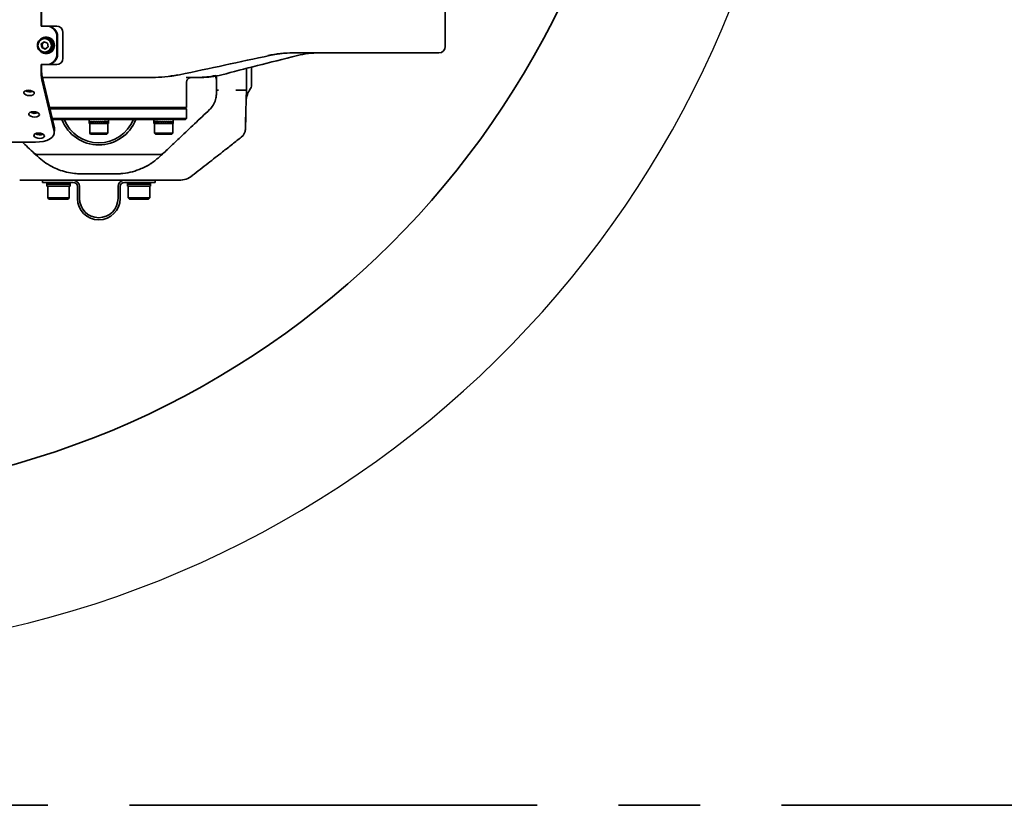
# Model space of a CAD drawing. Header units: millimetres. Extents: x 7702 to 16913, y -3294 to 4428.
# Tile 4 of 89: x 10620 to 11080, y -676 to -309. Entities that reach past the tile are written whole.
import ezdxf

# ---------------------------------------------------------------- set-up
doc = ezdxf.new("R2010")
doc.units = ezdxf.units.MM
doc.header["$LTSCALE"] = 6
doc.header["$PDSIZE"] = -1
doc.linetypes.add('CENTER', pattern=[50.8, 31.75, -6.35, 6.35, -6.35])
doc.layers.add('标注层', color=150, linetype='Continuous')
doc.layers.add('粗实线层', color=7, linetype='Continuous', lineweight=35)
doc.dimstyles.new('ISO-25', dxfattribs={"dimtxt": 40, "dimasz": 30, "dimexe": 10, "dimexo": 0.625, "dimtad": 1, "dimtoh": 1, "dimdec": 1, "dimtxsty": 'Standard', "dimcen": 2.5, "dimclrd": 1, "dimclre": 1, "dimclrt": 4, "dimadec": 0, "dimazin": 0, "dimtfac": 1, "dimtdec": 1, "dimtmove": 0, "dimatfit": 3, "dimfxl": 1, "dimarcsym": 0})

# ---------------------------------------------------------------- blocks, each defined once
blk = doc.blocks.new('*D34')
at = {"layer": 'Defpoints', "color": 0, "transparency": 16777216}
for p in [(8477.05, -126.39), (12376.05, -126.39), (10106.62, -196.89), (8780.09, -430.79), (10769.83, -526.82)]:
    blk.add_point(p, dxfattribs=at)
at = {"layer": '标注层', "color": 1, "lineweight": -2, "transparency": 16777216}
blk.add_arc((10506.46, -126.39), 479.28, 193.587, 356.413, dxfattribs=at)
at = {"layer": '标注层', "color": 1, "transparency": 16777216}
for points in [[(10979.8, -156.22), (10989.8, -156.53), (10985.74, -126.39)], [(10035.7, -240), (10045.48, -237.96), (10034.46, -209.61)]]:
    blk.add_solid(points, dxfattribs=at)
at = {"layer": '标注层', "color": 4, "transparency": 16777216, "insert": (10459.87, -565.42), "char_height": 40, "attachment_point": 1, "rotation": 0.4527}
blk.add_mtext('{\\C3;170°}', dxfattribs=at)

msp = doc.modelspace()

# ---------------------------------------------------------------- linework, layer by layer
at = {"color": 7, "linetype": 'Continuous', "lineweight": 35}
for p, q in [((10629.5, -312.39), (10629.5, -274.89)), ((10629.77, -274.89), (10629.77, -312.39)), ((10818.38, -321.89), (10818.38, -285.89)), ((10631.98, -312.39), (10629.5, -312.39)), ((10631.98, -312.39), (10632.25, -312.39)), ((10636.71, -312.39), (10632.25, -312.39)), ((10636.71, -312.39), (10636.83, -312.39)), ((10636.93, -325.39), (10636.93, -317.39)), ((10637.2, -317.39), (10637.2, -325.39)), ((10639.68, -327.39), (10639.68, -315.39)), ((10629.59, -320.75), (10630.94, -319.67)), ((10629.83, -322.46), (10629.59, -320.75)), ((10629.93, -320.75), (10629.59, -320.75)), ((10630.94, -319.67), (10632.53, -320.32)), ((10631.73, -317.89), (10631.23, -317.89)), ((10632.78, -322.03), (10631.43, -323.1)), ((10631.86, -317.59), (10631.73, -317.59)), ((10631.98, -317.59), (10631.86, -317.59)), ((10632.51, -317.65), (10632.53, -317.65)), ((10632.53, -317.65), (10632.52, -317.65)), ((10632.53, -317.65), (10632.53, -317.65)), ((10632.53, -320.32), (10632.78, -322.03)), ((10633.28, -317.87), (10633.27, -317.87)), ((10633.27, -317.87), (10633.28, -317.87)), ((10633.28, -317.87), (10633.28, -317.87)), ((10633.96, -318.24), (10633.98, -318.24)), ((10633.98, -318.24), (10633.97, -318.24)), ((10633.98, -318.24), (10633.98, -318.24)), ((10634.58, -318.76), (10634.57, -318.76)), ((10634.57, -318.76), (10634.58, -318.76)), ((10634.58, -318.76), (10634.58, -318.76)), ((10635.06, -319.38), (10635.05, -319.38)), ((10635.05, -319.38), (10635.06, -319.38)), ((10635.06, -319.38), (10635.06, -319.38)), ((10635.4, -320.1), (10635.39, -320.1)), ((10635.39, -320.1), (10635.4, -320.1)), ((10635.4, -320.1), (10635.4, -320.1)), ((10635.59, -320.87), (10635.58, -320.87)), ((10635.58, -320.87), (10635.59, -320.87)), ((10635.59, -320.87), (10635.59, -320.87)), ((10635.62, -321.66), (10635.61, -321.66)), ((10635.61, -321.66), (10635.62, -321.66)), ((10631.43, -323.1), (10629.83, -322.46)), ((10630.17, -322.46), (10629.83, -322.46)), ((10631.23, -324.89), (10631.73, -324.89)), ((10631.73, -325.19), (10631.86, -325.19)), ((10631.86, -325.19), (10631.98, -325.19)), ((10631.99, -325.19), (10631.97, -325.19)), ((10631.99, -325.19), (10631.97, -325.19)), ((10632.77, -325.08), (10632.75, -325.08)), ((10632.75, -325.08), (10632.77, -325.08)), ((10633.51, -324.81), (10633.49, -324.81)), ((10633.49, -324.81), (10633.51, -324.81)), ((10634.17, -324.39), (10634.16, -324.39)), ((10634.16, -324.39), (10634.17, -324.39)), ((10634.74, -323.84), (10634.73, -323.84)), ((10634.73, -323.84), (10634.74, -323.84)), ((10635.18, -323.18), (10635.17, -323.18)), ((10635.17, -323.18), (10635.18, -323.18)), ((10635.47, -322.44), (10635.48, -322.44)), ((10635.48, -322.45), (10635.47, -322.45)), ((10736.29, -326.14), (10738.73, -325.67)), ((10778.86, -324.89), (10747.22, -324.89)), ((10758.38, -324.89), (10752.38, -325.31)), ((10815.38, -324.89), (10778.86, -324.89)), ((10629.5, -330.39), (10631.98, -330.39)), ((10629.5, -333.16), (10629.5, -330.39)), ((10629.77, -330.39), (10629.77, -333.16)), ((10632.25, -330.39), (10631.98, -330.39)), ((10632.25, -330.39), (10636.71, -330.39)), ((10636.83, -330.39), (10636.71, -330.39)), ((10629.98, -335.75), (10635.7, -359.89)), ((10689.6, -335.91), (10694.12, -335.14)), ((10725.46, -342.39), (10725.46, -332.15)), ((10727.77, -340.39), (10727.77, -331.56)), ((10635.56, -361.62), (10629.84, -337.49)), ((10681.39, -336.39), (10630.13, -336.39)), ((10682.21, -336.39), (10681.39, -336.39)), ((10702.81, -336.39), (10697.31, -336.39)), ((10697.46, -350.39), (10697.46, -338.49)), ((10704.36, -336.39), (10702.81, -336.39)), ((10711.46, -335.98), (10711.46, -342.39)), ((10725.46, -342.39), (10725.51, -340.43)), ((10711.46, -342.39), (10711.4, -344.38)), ((10711.46, -342.39), (10712.46, -342.39)), ((10725.46, -342.39), (10725.35, -346.3)), ((10697.46, -350.39), (10633.44, -350.39)), ((10633.49, -350.59), (10696.96, -350.59)), ((10697.46, -351.09), (10633.61, -351.09)), ((10653.96, -350.39), (10653.96, -350.59)), ((10658.96, -350.59), (10658.96, -350.39)), ((10684.27, -350.39), (10684.27, -350.59)), ((10689.27, -350.59), (10689.27, -350.39)), ((10697.46, -351.09), (10696.96, -350.59)), ((10697.46, -355.59), (10697.46, -351.09)), ((10634.68, -355.59), (10697.46, -355.59)), ((10696.96, -356.09), (10634.8, -356.09)), ((10651.96, -356.09), (10651.96, -357.05)), ((10651.96, -357.05), (10651.96, -357.89)), ((10651.96, -357.05), (10651.96, -357.05)), ((10651.96, -357.89), (10660.49, -357.89)), ((10651.97, -357.08), (10651.97, -356.99)), ((10651.97, -356.99), (10651.97, -357.08)), ((10652.12, -357.08), (10652.12, -356.99)), ((10652.12, -356.99), (10652.12, -357.08)), ((10652.21, -357.89), (10652.21, -362.46)), ((10652.47, -357.08), (10652.47, -356.99)), ((10652.47, -356.99), (10652.47, -357.08)), ((10652.99, -357.08), (10652.99, -356.99)), ((10652.99, -356.99), (10652.99, -357.08)), ((10653.66, -357.08), (10653.66, -356.99)), ((10653.67, -356.99), (10653.67, -357.08)), ((10654.46, -357.08), (10654.46, -356.99)), ((10654.46, -356.99), (10654.46, -357.08)), ((10655.34, -357.08), (10655.34, -356.99)), ((10655.34, -356.99), (10655.34, -357.08)), ((10656.27, -357.08), (10656.27, -356.99)), ((10656.27, -356.99), (10656.27, -356.99)), ((10656.27, -356.99), (10656.27, -357.08)), ((10657.21, -357.08), (10657.21, -356.99)), ((10657.21, -356.99), (10657.21, -357.08)), ((10657.21, -357.08), (10657.21, -357.08)), ((10658.12, -357.08), (10658.12, -356.99)), ((10658.12, -356.99), (10658.12, -357.08)), ((10658.95, -357.08), (10658.95, -356.99)), ((10658.95, -356.99), (10658.95, -357.08)), ((10659.67, -357.08), (10659.67, -356.99)), ((10659.68, -356.99), (10659.68, -357.08)), ((10660.26, -357.08), (10660.26, -356.99)), ((10660.26, -357.08), (10660.26, -356.99)), ((10660.49, -357.89), (10660.96, -357.89)), ((10660.68, -357.08), (10660.68, -356.99)), ((10660.68, -356.99), (10660.68, -357.08)), ((10660.71, -362.46), (10660.71, -357.89)), ((10660.91, -357.08), (10660.91, -356.99)), ((10660.91, -356.99), (10660.91, -357.08)), ((10660.96, -357.05), (10660.96, -356.09)), ((10660.96, -357.89), (10660.96, -357.05)), ((10682.27, -356.09), (10682.27, -356.99)), ((10682.27, -356.99), (10682.27, -357.08)), ((10682.27, -357.08), (10682.27, -357.89)), ((10682.27, -357.89), (10686.77, -357.89)), ((10682.37, -357.08), (10682.37, -356.99)), ((10682.37, -356.99), (10682.37, -357.08)), ((10682.52, -357.89), (10682.52, -362.46)), ((10682.66, -357.08), (10682.66, -356.99)), ((10682.66, -356.99), (10682.66, -357.08)), ((10683.13, -357.08), (10683.13, -356.99)), ((10683.13, -356.99), (10683.13, -357.08)), ((10683.76, -357.08), (10683.76, -356.99)), ((10683.76, -356.99), (10683.76, -357.08)), ((10684.52, -357.08), (10684.52, -356.99)), ((10684.52, -356.99), (10684.52, -357.08)), ((10685.38, -357.08), (10685.38, -356.99)), ((10685.38, -356.99), (10685.38, -357.08)), ((10686.3, -357.08), (10686.3, -356.99)), ((10686.3, -356.99), (10686.3, -356.99)), ((10686.3, -357.08), (10686.3, -356.99)), ((10686.77, -357.89), (10691.27, -357.89)), ((10687.24, -357.08), (10687.24, -356.99)), ((10687.24, -356.99), (10687.24, -357.08)), ((10687.24, -357.08), (10687.24, -357.08)), ((10688.16, -357.08), (10688.16, -356.99)), ((10688.16, -356.99), (10688.16, -357.08)), ((10689.02, -357.08), (10689.02, -356.99)), ((10689.02, -356.99), (10689.02, -357.08)), ((10689.78, -357.08), (10689.78, -356.99)), ((10689.78, -356.99), (10689.78, -357.08)), ((10690.41, -357.08), (10690.41, -356.99)), ((10690.41, -356.99), (10690.41, -357.08)), ((10690.88, -357.08), (10690.88, -356.99)), ((10690.88, -356.99), (10690.88, -357.08)), ((10691.02, -362.46), (10691.02, -357.89)), ((10691.17, -357.08), (10691.17, -356.99)), ((10691.17, -356.99), (10691.17, -357.08)), ((10691.27, -356.99), (10691.27, -356.09)), ((10691.27, -357.08), (10691.27, -356.99)), ((10691.27, -357.89), (10691.27, -357.08)), ((10696.96, -356.09), (10697.46, -355.59)), ((10725.13, -354.88), (10725, -359.85)), ((10627.42, -362.46), (10629.24, -362.46)), ((10629.97, -362.89), (10627.49, -362.89)), ((10629.97, -362.89), (10630.13, -362.73)), ((10635.62, -362.41), (10635.76, -360.68)), ((10635.7, -359.89), (10635.76, -360.68)), ((10652.21, -362.46), (10652.64, -362.89)), ((10652.21, -362.46), (10660.71, -362.46)), ((10660.28, -362.89), (10652.64, -362.89)), ((10660.28, -362.89), (10660.71, -362.46)), ((10682.52, -362.46), (10682.95, -362.89)), ((10682.52, -362.46), (10691.02, -362.46)), ((10690.59, -362.89), (10682.95, -362.89)), ((10690.59, -362.89), (10691.02, -362.46)), ((10724.94, -360.98), (10724.95, -360.86)), ((10607.03, -366.62), (10626.84, -366.62)), ((10628.1, -372.39), (10684.81, -372.39)), ((10664.54, -381.39), (10648.37, -381.39)), ((10629, -384.39), (10619.51, -384.39)), ((10628.32, -384.33), (10629, -384.39)), ((10628.51, -384.35), (10629.03, -384.37)), ((10629, -384.39), (10683.92, -384.39)), ((10630.16, -384.39), (10630.16, -385.39)), ((10637.66, -385.39), (10630.16, -385.39)), ((10632.26, -385.39), (10632.26, -386.22)), ((10632.26, -386.22), (10632.26, -387.19)), ((10632.33, -386.2), (10632.33, -386.29)), ((10632.33, -386.29), (10632.33, -386.29)), ((10632.62, -386.2), (10632.62, -386.29)), ((10632.62, -386.29), (10632.62, -386.2)), ((10633.14, -386.2), (10633.14, -386.29)), ((10633.14, -386.29), (10633.14, -386.2)), ((10633.85, -386.29), (10633.85, -386.2)), ((10633.86, -386.2), (10633.86, -386.29)), ((10634.73, -386.29), (10634.73, -386.2)), ((10634.74, -386.2), (10634.74, -386.29)), ((10635.74, -386.2), (10635.74, -386.29)), ((10635.74, -386.2), (10635.74, -386.29)), ((10636.83, -386.29), (10636.83, -386.2)), ((10636.84, -386.2), (10636.83, -386.2)), ((10636.84, -386.2), (10636.84, -386.29)), ((10644.46, -385.39), (10637.66, -385.39)), ((10637.96, -386.2), (10637.96, -386.29)), ((10637.96, -386.29), (10637.96, -386.2)), ((10637.96, -386.29), (10637.96, -386.29)), ((10639.08, -386.2), (10639.08, -386.29)), ((10639.08, -386.29), (10639.08, -386.2)), ((10640.13, -386.2), (10640.13, -386.29)), ((10640.13, -386.29), (10640.13, -386.2)), ((10641.07, -386.2), (10641.07, -386.29)), ((10641.07, -386.29), (10641.07, -386.2)), ((10641.87, -386.2), (10641.87, -386.29)), ((10641.87, -386.29), (10641.87, -386.2)), ((10642.48, -386.2), (10642.48, -386.29)), ((10642.48, -386.29), (10642.48, -386.2)), ((10642.88, -386.2), (10642.88, -386.29)), ((10642.88, -386.29), (10642.88, -386.2)), ((10643.05, -386.2), (10643.05, -386.29)), ((10643.05, -386.29), (10643.05, -386.2)), ((10643.06, -386.22), (10643.06, -385.39)), ((10643.06, -387.19), (10643.06, -386.22)), ((10675.26, -385.39), (10668.46, -385.39)), ((10669.86, -385.39), (10669.86, -386.21)), ((10669.86, -386.21), (10669.86, -387.19)), ((10669.95, -386.2), (10669.95, -386.29)), ((10669.95, -386.29), (10669.95, -386.2)), ((10670.28, -386.2), (10670.28, -386.29)), ((10670.28, -386.29), (10670.28, -386.2)), ((10670.82, -386.2), (10670.82, -386.29)), ((10670.82, -386.29), (10670.82, -386.2)), ((10671.56, -386.2), (10671.56, -386.29)), ((10671.56, -386.29), (10671.56, -386.2)), ((10672.46, -386.2), (10672.46, -386.29)), ((10672.46, -386.29), (10672.46, -386.2)), ((10673.48, -386.2), (10673.48, -386.29)), ((10673.48, -386.29), (10673.48, -386.2)), ((10674.58, -386.2), (10674.58, -386.29)), ((10674.58, -386.2), (10674.58, -386.29)), ((10674.58, -386.2), (10674.58, -386.2)), ((10682.76, -385.39), (10675.26, -385.39)), ((10675.71, -386.2), (10675.71, -386.29)), ((10675.71, -386.29), (10675.71, -386.2)), ((10675.71, -386.29), (10675.71, -386.29)), ((10676.82, -386.2), (10676.82, -386.29)), ((10676.82, -386.29), (10676.82, -386.2)), ((10677.86, -386.2), (10677.86, -386.29)), ((10677.86, -386.29), (10677.86, -386.2)), ((10678.78, -386.29), (10678.78, -386.2)), ((10678.79, -386.2), (10678.79, -386.29)), ((10679.56, -386.2), (10679.56, -386.29)), ((10679.56, -386.29), (10679.56, -386.2)), ((10680.14, -386.2), (10680.14, -386.29)), ((10680.14, -386.29), (10680.14, -386.2)), ((10680.51, -386.2), (10680.51, -386.29)), ((10680.51, -386.29), (10680.51, -386.2)), ((10680.66, -386.21), (10680.66, -385.39)), ((10680.66, -386.2), (10680.66, -386.29)), ((10680.66, -386.29), (10680.66, -386.2)), ((10680.66, -387.19), (10680.66, -386.21)), ((10682.76, -385.39), (10682.76, -384.39)), ((10683.88, -384.37), (10684.4, -384.35)), ((10693.41, -384.39), (10683.92, -384.39)), ((10694.19, -384.35), (10694.83, -384.35)), ((10699.55, -382.7), (10700.14, -382.26)), ((10632.26, -387.19), (10640.13, -387.19)), ((10632.66, -387.19), (10632.66, -392.69)), ((10640.13, -387.19), (10643.06, -387.19)), ((10642.66, -392.69), (10642.66, -387.19)), ((10646.46, -392.89), (10646.46, -387.39)), ((10647.46, -387.39), (10647.46, -392.89)), ((10665.46, -392.89), (10665.46, -387.39)), ((10666.46, -387.39), (10666.46, -392.89)), ((10669.86, -387.19), (10678.79, -387.19)), ((10670.26, -387.19), (10670.26, -392.69)), ((10678.79, -387.19), (10680.66, -387.19)), ((10680.26, -392.69), (10680.26, -387.19)), ((10632.66, -392.69), (10633.16, -393.19)), ((10632.66, -392.69), (10641.81, -392.69)), ((10641.39, -393.19), (10633.16, -393.19)), ((10642.16, -393.19), (10641.39, -393.19)), ((10641.81, -392.69), (10642.66, -392.69)), ((10642.16, -393.19), (10642.66, -392.69)), ((10670.26, -392.69), (10670.76, -393.19)), ((10670.26, -392.69), (10679.94, -392.69)), ((10679.48, -393.19), (10670.76, -393.19)), ((10679.76, -393.19), (10679.48, -393.19)), ((10679.76, -393.19), (10680.26, -392.69)), ((10679.94, -392.69), (10680.26, -392.69))]:
    msp.add_line(p, q, dxfattribs=at)
at = {"color": 7, "linetype": 'Continuous', "lineweight": 35, "flags": 128}
for points in [[(10711.2, -336.5), (10711.19, -336.48), (10711.19, -336.47)], [(10623.57, -342.37), (10622.64, -342.47), (10621.9, -342.74), (10621.46, -343.14), (10621.39, -343.62), (10621.69, -344.1), (10622.32, -344.5), (10623.19, -344.78), (10624.16, -344.87), (10625.09, -344.78), (10625.83, -344.5), (10626.27, -344.1), (10626.34, -343.62), (10626.04, -343.14), (10625.41, -342.74), (10624.54, -342.47), (10623.57, -342.37)], [(10625.94, -352.37), (10625.01, -352.47), (10624.27, -352.74), (10623.83, -353.14), (10623.76, -353.62), (10624.06, -354.1), (10624.69, -354.5), (10625.56, -354.78), (10626.53, -354.87), (10627.46, -354.78), (10628.19, -354.5), (10628.64, -354.1), (10628.71, -353.62), (10628.41, -353.14), (10627.78, -352.74), (10626.91, -352.47), (10625.94, -352.37)], [(10628.31, -362.37), (10627.38, -362.47), (10626.64, -362.74), (10626.2, -363.14), (10626.13, -363.62), (10626.43, -364.1), (10627.06, -364.5), (10627.93, -364.78), (10628.9, -364.87), (10629.82, -364.78), (10630.56, -364.5), (10631, -364.1), (10631.08, -363.62), (10630.78, -363.14), (10630.14, -362.74), (10629.28, -362.47), (10628.31, -362.37)], [(10626.84, -366.62), (10628.75, -366.52), (10630.54, -366.24), (10632.14, -365.78), (10633.5, -365.16), (10634.55, -364.4), (10635.26, -363.53), (10635.6, -362.6), (10635.56, -361.62)]]:
    msp.add_lwpolyline(points, dxfattribs=at)
at = {"color": 7, "linetype": 'Continuous', "lineweight": 35}
for centre, radius in [((10631.24, -321.37), 3.48), ((10631.18, -321.37), 3.13)]:
    msp.add_circle(centre, radius, dxfattribs=at)
for centre, radius, start, end in [((10631.95, -317.36), 4.98, 359.7307, 89.7282), ((10632.23, -317.36), 4.98, 359.7307, 89.7282), ((10636.69, -315.37), 2.99, 359.7307, 89.7282), ((10631.73, -321.39), 3.79, 230.5761, 129.4239), ((10631.71, -321.39), 3.5, 270.377, 89.623), ((10631.95, -321.39), 3.8, 270.3887, 89.6113), ((10815.38, -321.89), 3, 270, 0), ((10631.95, -325.41), 4.98, 270.2718, 0.2693), ((10632.23, -325.41), 4.98, 270.2718, 0.2693), ((10636.69, -327.4), 2.99, 270.2718, 0.2693), ((10651.22, -333.62), 21.73, 178.7793, 190.2522), ((10642.81, -333.43), 13.04, 178.7793, 190.2522), ((10725.77, -340.39), 2, 322.7354, 0), ((10624.24, -338.88), 4.28, 240.8605, 290.1081), ((10701.41, -344.12), 10, 349.269, 358.5), ((10735.32, -347.65), 10, 142.766, 178.4999), ((10626.61, -348.88), 4.28, 240.8605, 290.1081), ((10656.46, -349.39), 18.5, 201.233, 338.767), ((10656.46, -349.39), 17.5, 202.5108, 337.4892), ((10628.98, -358.88), 4.28, 240.8605, 290.1081), ((10719.99, -360.33), 5, 308.1572, 358.5), ((10628.1, -369.39), 3, 226.6847, 270), ((10684.81, -369.39), 3, 270, 313.3153), ((10644.46, -387.39), 3, 0, 90), ((10644.46, -387.39), 2, 0, 90), ((10668.46, -387.39), 3, 90, 180), ((10668.46, -387.39), 2, 90, 180), ((10694, -374.39), 10, 270, 308.1572), ((10656.46, -392.89), 10, 180, 0), ((10656.46, -392.89), 9, 180, 0)]:
    msp.add_arc(centre, radius, start, end, dxfattribs=at)
for centre, major_axis, ratio, start_param, end_param in [((10631.86, -321.39), (-0.04, 3.8), 0.97502, 6.096104, 6.305544), ((10631.85, -321.39), (0.21, 3.79), 0.97511, 6.160762, 6.370202), ((10631.86, -321.39), (0.21, 3.79), 0.975111, 5.951187, 6.160626), ((10631.85, -321.39), (0.46, 3.77), 0.975462, 6.016105, 6.225544), ((10631.86, -321.39), (0.46, 3.77), 0.975462, 5.806529, 6.015969), ((10631.85, -321.39), (0.71, 3.74), 0.976068, 5.872032, 6.081471), ((10631.86, -321.39), (0.72, 3.74), 0.976069, 5.662457, 5.871896), ((10631.85, -321.39), (0.97, 3.68), 0.976921, 5.72891, 5.938349), ((10631.86, -321.39), (0.97, 3.68), 0.976922, 5.519336, 5.728775), ((10631.85, -321.39), (1.22, 3.61), 0.978007, 5.587178, 5.796617), ((10631.86, -321.39), (1.22, 3.61), 0.978008, 5.377605, 5.587045), ((10631.85, -321.39), (1.47, 3.52), 0.979309, 5.447395, 5.656835), ((10631.86, -321.39), (1.47, 3.52), 0.979311, 5.237825, 5.447265), ((10631.85, -321.39), (1.72, 3.4), 0.980807, 5.310317, 5.519757), ((10631.86, -321.39), (1.98, 3.27), 0.982476, 4.967456, 5.176896), ((10631.85, -321.39), (2.24, 3.1), 0.984281, 5.049115, 5.258554), ((10631.86, -321.39), (1.72, 3.4), 0.980808, 5.10075, 5.31019), ((10631.85, -321.39), (1.98, 3.27), 0.982474, 5.177019, 5.386459), ((10631.86, -321.39), (3.67, 1.08), 0.993206, 4.455181, 4.66462), ((10631.85, -321.39), (3.82, 0.16), 0.993843, 4.703848, 4.913287), ((10631.86, -321.39), (3.38, 1.78), 0.991834, 4.465766, 4.675205), ((10631.85, -321.39), (3.67, 1.09), 0.993205, 4.664605, 4.874044), ((10631.86, -321.39), (3.08, 2.27), 0.990071, 4.523213, 4.732653), ((10631.85, -321.39), (3.38, 1.78), 0.991833, 4.67524, 4.884679), ((10631.86, -321.39), (2.78, 2.62), 0.988146, 4.611773, 4.821213), ((10631.85, -321.39), (3.08, 2.27), 0.990069, 4.732724, 4.942163), ((10631.86, -321.39), (2.51, 2.89), 0.98619, 4.719598, 4.929038), ((10631.85, -321.39), (2.78, 2.62), 0.988144, 4.821307, 5.030746), ((10631.85, -321.39), (2.51, 2.89), 0.986189, 4.929146, 5.138586), ((10631.86, -321.39), (2.24, 3.1), 0.984283, 4.839558, 5.048997), ((10496.3, -353.52), (808.99, 166.32), 0.027218, 4.953819, 5.007979), ((11165.64, -248.63), (502.99, 103.41), 0.027218, 2.540029, 2.680322), ((10656.46, -356.99), (4.5, 0.06), 0.09516, 3.076299, 3.204208), ((10656.46, -357.08), (4.5, -0.03), 0.095996, 3.142186, 3.205944), ((10656.46, -357.08), (4.5, -0.12), 0.092564, 3.207774, 3.417213), ((10656.46, -356.99), (4.5, -0.03), 0.095994, 3.206143, 3.415583), ((10656.46, -357.08), (4.5, -0.2), 0.085036, 3.418614, 3.628053), ((10656.46, -356.99), (4.5, -0.12), 0.092559, 3.417412, 3.626851), ((10656.46, -357.08), (4.5, -0.28), 0.073783, 3.628783, 3.838223), ((10656.46, -356.99), (4.5, -0.2), 0.085027, 3.628252, 3.837691), ((10656.46, -357.08), (4.5, -0.34), 0.059342, 3.838162, 4.047601), ((10656.46, -356.99), (4.5, -0.28), 0.073771, 3.83842, 4.04786), ((10656.46, -357.08), (4.5, -0.39), 0.042376, 4.046768, 4.256207), ((10656.46, -356.99), (4.5, -0.34), 0.059327, 4.047798, 4.257237), ((10656.46, -357.08), (4.5, -0.42), 0.023631, 4.254751, 4.464191), ((10656.46, -356.99), (4.5, -0.39), 0.042359, 4.256404, 4.465843), ((10656.46, -357.08), (4.5, -0.43), 0.003903, 4.462363, 4.671802), ((10656.46, -356.99), (4.5, -0.42), 0.023613, 4.464387, 4.673826), ((10656.46, -357.08), (4.5, -0.43), 0.015986, 1.403835, 1.613275), ((10656.46, -356.99), (4.5, -0.43), 0.003884, 4.671997, 4.881437), ((10656.46, -357.08), (4.5, -0.4), 0.035213, 1.196032, 1.405471), ((10656.46, -356.99), (4.5, -0.43), 0.016005, 1.1942, 1.40364), ((10656.46, -357.08), (4.5, -0.36), 0.052967, 0.987693, 1.197133), ((10656.46, -356.99), (4.5, -0.4), 0.03523, 0.986396, 1.195836), ((10656.46, -357.08), (4.5, -0.3), 0.06848, 0.778627, 0.988066), ((10656.46, -356.99), (4.5, -0.36), 0.052983, 0.778057, 0.987497), ((10656.46, -357.08), (4.5, -0.23), 0.081051, 0.56876, 0.7782), ((10656.46, -356.99), (4.5, -0.3), 0.068493, 0.56899, 0.778429), ((10656.46, -357.08), (4.5, -0.15), 0.090091, 0.358159, 0.567599), ((10656.46, -356.99), (4.5, -0.23), 0.081062, 0.359123, 0.568562), ((10656.46, -357.08), (4.5, -0.06), 0.095157, 0.147023, 0.356462), ((10656.46, -356.99), (4.5, -0.15), 0.090098, 0.148521, 0.357961), ((10656.46, -357.08), (4.5, 0.03), 0.095996, 6.218834, 6.428273), ((10656.46, -356.99), (4.5, -0.06), 0.09516, 0.001339, 0.146824), ((10686.77, -357.08), (4.5, -0.09), 0.094059, 3.143292, 3.352731), ((10686.77, -356.99), (4.5, 0), 0.096195, 3.141593, 3.351032), ((10686.77, -357.08), (4.5, -0.18), 0.087751, 3.354293, 3.563733), ((10686.77, -356.99), (4.5, -0.09), 0.094055, 3.35293, 3.56237), ((10686.77, -357.08), (4.5, -0.26), 0.077585, 3.564687, 3.774126), ((10686.77, -356.99), (4.5, -0.18), 0.087743, 3.563931, 3.773371), ((10686.77, -357.08), (4.5, -0.32), 0.064052, 3.774311, 3.98375), ((10686.77, -356.99), (4.5, -0.26), 0.077574, 3.774324, 3.983763), ((10686.77, -357.08), (4.5, -0.38), 0.047781, 3.983143, 4.192582), ((10686.77, -356.99), (4.5, -0.32), 0.064038, 3.983947, 4.193387), ((10686.77, -357.08), (4.5, -0.41), 0.029497, 4.191294, 4.400733), ((10686.77, -356.99), (4.5, -0.38), 0.047765, 4.192779, 4.402218), ((10686.77, -357.08), (4.5, -0.43), 0.009983, 4.398988, 4.608427), ((10686.77, -356.99), (4.5, -0.41), 0.029479, 4.400929, 4.610369), ((10686.77, -357.08), (4.5, -0.43), 0.009945, 1.467225, 1.676665), ((10686.77, -356.99), (4.5, -0.43), 0.009964, 4.608623, 4.818062), ((10686.77, -357.08), (4.5, -0.41), 0.029461, 1.259532, 1.468972), ((10686.77, -356.99), (4.5, -0.43), 0.009964, 1.25759, 1.46703), ((10686.77, -357.08), (4.5, -0.38), 0.047749, 1.051382, 1.260822), ((10686.77, -356.99), (4.5, -0.41), 0.029479, 1.049897, 1.259336), ((10686.77, -357.08), (4.5, -0.32), 0.064024, 0.842552, 1.051991), ((10686.77, -356.99), (4.5, -0.38), 0.047765, 0.841746, 1.051186), ((10686.77, -357.08), (4.5, -0.26), 0.077562, 0.632929, 0.842369), ((10686.77, -356.99), (4.5, -0.32), 0.064038, 0.632915, 0.842355), ((10686.77, -357.08), (4.5, -0.18), 0.087735, 0.422537, 0.631977), ((10686.77, -356.99), (4.5, -0.26), 0.077574, 0.423292, 0.632731), ((10686.77, -357.08), (4.5, -0.09), 0.094051, 0.211536, 0.420976), ((10686.77, -356.99), (4.5, -0.18), 0.087743, 0.212899, 0.422339), ((10686.77, -357.08), (4.5, 0), 0.096195, 0.000199, 0.209639), ((10686.77, -356.99), (4.5, -0.09), 0.094055, 0.001898, 0.211337), ((10637.66, -386.2), (5.4, 0.02), 0.080069, 3.093298, 3.302738), ((10637.66, -386.29), (5.4, -0.07), 0.079109, 3.142617, 3.303875), ((10637.66, -386.2), (5.4, -0.07), 0.079106, 3.304074, 3.513513), ((10637.66, -386.29), (5.4, -0.16), 0.074654, 3.305031, 3.51447), ((10637.66, -386.2), (5.4, -0.16), 0.074648, 3.514668, 3.724108), ((10637.66, -386.29), (5.4, -0.24), 0.066917, 3.515244, 3.724683), ((10637.66, -386.2), (5.4, -0.24), 0.066908, 3.724881, 3.93432), ((10637.66, -386.29), (5.4, -0.31), 0.056263, 3.724942, 3.934382), ((10637.66, -386.29), (5.4, -0.36), 0.043182, 3.934086, 4.143525), ((10637.66, -386.2), (5.4, -0.31), 0.056252, 3.934579, 4.144019), ((10637.66, -386.29), (5.4, -0.41), 0.028256, 4.142728, 4.352168), ((10637.66, -386.2), (5.4, -0.36), 0.043168, 4.143722, 4.353161), ((10637.66, -386.2), (5.4, -0.41), 0.028241, 4.352364, 4.561804), ((10637.66, -386.29), (5.4, -0.43), 0.012133, 4.35101, 4.560449), ((10637.66, -386.29), (5.4, -0.43), 0.004501, 1.514618, 1.724058), ((10637.66, -386.2), (5.4, -0.43), 0.012118, 4.560645, 4.770085), ((10637.66, -386.2), (5.4, -0.43), 0.004517, 1.304983, 1.514422), ((10637.66, -386.29), (5.4, -0.42), 0.020946, 1.306439, 1.515879), ((10637.66, -386.2), (5.4, -0.42), 0.020961, 1.096804, 1.306243), ((10637.66, -386.29), (5.4, -0.39), 0.036505, 1.097984, 1.307424), ((10637.66, -386.2), (5.4, -0.39), 0.036519, 0.888348, 1.097788), ((10637.66, -386.29), (5.4, -0.34), 0.050512, 0.889084, 1.098523), ((10637.66, -386.2), (5.4, -0.34), 0.050525, 0.679447, 0.888887), ((10637.66, -386.29), (5.4, -0.27), 0.06235, 0.679641, 0.889081), ((10637.66, -386.2), (5.4, -0.27), 0.06236, 0.470004, 0.679444), ((10637.66, -386.29), (5.4, -0.2), 0.071483, 0.469654, 0.679093), ((10637.66, -386.2), (5.4, -0.2), 0.07149, 0.260016, 0.469456), ((10637.66, -386.29), (5.4, -0.11), 0.077484, 0.259213, 0.468653), ((10637.66, -386.2), (5.4, -0.11), 0.077488, 0.049575, 0.259015), ((10637.66, -386.29), (5.4, -0.02), 0.080068, 0.048493, 0.257932), ((10637.66, -386.2), (5.4, -0.02), 0.080069, 0.00031, 0.048294), ((10637.66, -386.29), (5.4, 0.07), 0.079109, 6.233979, 6.330342), ((10675.26, -386.2), (5.4, 0.01), 0.080145, 3.120668, 3.330108), ((10675.26, -386.29), (5.4, -0.08), 0.078725, 3.121795, 3.331235), ((10675.26, -386.2), (5.4, -0.08), 0.078722, 3.331433, 3.540873), ((10675.26, -386.29), (5.4, -0.17), 0.073828, 3.332351, 3.54179), ((10675.26, -386.2), (5.4, -0.17), 0.073822, 3.541988, 3.751428), ((10675.26, -386.29), (5.4, -0.25), 0.065689, 3.542503, 3.751942), ((10675.26, -386.2), (5.4, -0.25), 0.06568, 3.75214, 3.961579), ((10675.26, -386.29), (5.4, -0.32), 0.05469, 3.752129, 3.961569), ((10675.26, -386.2), (5.4, -0.32), 0.054679, 3.961766, 4.171205), ((10675.26, -386.29), (5.4, -0.37), 0.041335, 3.961202, 4.170642), ((10675.26, -386.2), (5.4, -0.37), 0.041321, 4.170839, 4.380278), ((10675.26, -386.29), (5.4, -0.41), 0.026216, 4.169789, 4.379228), ((10675.26, -386.2), (5.4, -0.41), 0.026201, 4.379425, 4.588864), ((10675.26, -386.29), (5.4, -0.43), 0.009987, 4.378037, 4.587476), ((10675.26, -386.2), (5.4, -0.43), 0.009972, 4.587672, 4.797112), ((10675.26, -386.29), (5.4, -0.43), 0.006662, 1.487596, 1.697035), ((10675.26, -386.2), (5.4, -0.43), 0.006677, 1.27796, 1.4874), ((10675.26, -386.29), (5.4, -0.41), 0.02303, 1.279393, 1.488832), ((10675.26, -386.2), (5.4, -0.41), 0.023045, 1.069757, 1.279196), ((10675.26, -386.29), (5.4, -0.38), 0.038426, 1.070888, 1.280328), ((10675.26, -386.2), (5.4, -0.38), 0.038439, 0.861252, 1.070692), ((10675.26, -386.29), (5.4, -0.33), 0.052184, 0.861921, 1.07136), ((10675.26, -386.29), (5.4, -0.26), 0.063699, 0.652406, 0.861845), ((10675.26, -386.2), (5.4, -0.33), 0.052196, 0.652284, 0.861724), ((10675.26, -386.2), (5.4, -0.26), 0.063709, 0.442769, 0.652208), ((10675.26, -386.29), (5.4, -0.19), 0.072447, 0.442352, 0.651792), ((10675.26, -386.2), (5.4, -0.19), 0.072453, 0.232715, 0.442154), ((10675.26, -386.29), (5.4, -0.1), 0.078017, 0.231864, 0.441303), ((10675.26, -386.2), (5.4, -0.1), 0.078021, 0.022226, 0.231665), ((10675.26, -386.29), (5.4, -0.01), 0.080144, 0.021123, 0.230562), ((10675.26, -386.29), (5.4, 0.08), 0.078725, 6.261008, 6.302983)]:
    msp.add_ellipse(centre, major_axis=major_axis, ratio=ratio, start_param=start_param, end_param=end_param, dxfattribs=at)
for points, knots in [([(10631.27, -319.67), (10631.04, -319.87), (10630.61, -320.22), (10630.14, -320.58), (10629.93, -320.75)], [0, 0, 0, 0, 0.534645, 1, 1, 1, 1]), ([(10629.93, -320.75), (10629.96, -320.96), (10630.05, -321.45), (10630.13, -322.04), (10630.16, -322.38), (10630.17, -322.46)], [0, 0, 0, 0, 0.387524, 0.855175, 1, 1, 1, 1]), ([(10630.17, -322.46), (10630.47, -322.57), (10630.94, -322.76), (10631.38, -322.94), (10631.54, -323.01)], [0, 0, 0, 0, 0.623896, 1, 1, 1, 1]), ([(10747.22, -324.89), (10745.26, -324.94), (10741.32, -325.04), (10737.42, -325.77), (10735.46, -326.14)], [0, 0, 0, 0, 0.4974451, 1, 1, 1, 1]), ([(10738.73, -325.67), (10740.27, -325.44), (10743.37, -324.99), (10746.49, -324.92), (10748.05, -324.89)], [0, 0, 0, 0, 0.4984, 1, 1, 1, 1]), ([(10749.36, -326.14), (10751.01, -325.78), (10754.33, -325.05), (10757.81, -324.94), (10759.55, -324.89)], [0, 0, 0, 0, 0.498807, 1, 1, 1, 1]), ([(10693.29, -335.14), (10691.33, -335.5), (10687.4, -336.23), (10683.4, -336.34), (10681.39, -336.39)], [0, 0, 0, 0, 0.4974, 1, 1, 1, 1]), ([(10711.15, -335.47), (10709.73, -335.74), (10706.88, -336.28), (10704.17, -336.35), (10702.81, -336.39)], [0, 0, 0, 0, 0.499224, 1, 1, 1, 1]), ([(10704.36, -336.39), (10705.91, -336.34), (10709.01, -336.25), (10712.31, -335.51), (10713.97, -335.14)], [0, 0, 0, 0, 0.499026, 1, 1, 1, 1]), ([(10711.19, -336.47), (10711.19, -336.47), (10711.19, -336.46), (10711.17, -336.41), (10711.14, -336.3), (10711.08, -336.12), (10711.01, -335.93), (10710.95, -335.78), (10710.93, -335.73)], [0, 0, 0, 0, 0.0872231, 0.1869915, 0.3971111, 0.5787228, 0.8320242, 1, 1, 1, 1]), ([(10697.46, -338.48), (10697.46, -338.48), (10697.46, -338.47), (10697.47, -338.27), (10697.59, -337.84), (10697.94, -337.26), (10698.57, -336.71), (10699.32, -336.4), (10699.73, -336.41), (10699.87, -336.42)], [0, 0, 0, 0, 0.037187, 0.226027, 0.394516, 0.558527, 0.724822, 0.90511, 1, 1, 1, 1]), ([(10711.46, -338.39), (10711.46, -338.38), (10711.46, -337.88), (10711.39, -337.24), (10711.23, -336.62), (10711.2, -336.5)], [0, 0, 0, 0, 0.007391, 0.799624, 1, 1, 1, 1]), ([(10725.51, -340.43), (10725.51, -340.42), (10725.51, -340.4), (10725.51, -340.4), (10725.51, -340.39), (10725.51, -340.39), (10725.51, -340.39)], [0, 0, 0, 0, 0.280941, 0.611547, 0.890332, 1, 1, 1, 1]), ([(10711.23, -345.98), (10710.97, -346.94), (10710.45, -348.85), (10709.24, -350.31), (10708.63, -351.04)], [0, 0, 0, 0, 0.497305, 1, 1, 1, 1]), ([(10725.32, -347.58), (10725.3, -348.39), (10725.26, -349.95), (10725.19, -352.38), (10725.16, -353.86), (10725.13, -354.73)], [0, 0, 0, 0, 0.311136, 0.597169, 1, 1, 1, 1]), ([(10725.35, -346.3), (10725.35, -346.54), (10725.34, -346.97), (10725.33, -347.39), (10725.32, -347.58)], [0, 0, 0, 0, 0.559879, 1, 1, 1, 1]), ([(10708.27, -351.39), (10705.91, -353.62), (10701.29, -357.97), (10695.13, -363.79), (10689.76, -368.84), (10686.65, -371.78), (10685.12, -373.22)], [0, 0, 0, 0, 0.295705, 0.579592, 0.793749, 1, 1, 1, 1]), ([(10708.63, -351.04), (10708.56, -351.11), (10708.44, -351.23), (10708.32, -351.34), (10708.27, -351.39)], [0, 0, 0, 0, 0.561347, 1, 1, 1, 1]), ([(10724.96, -359.87), (10724.99, -359.4), (10725.04, -358.24), (10725.06, -355.68), (10725.14, -353.62), (10725.2, -352.24)], [0, 0, 0, 0, 0.186225, 0.458474, 1, 1, 1, 1]), ([(10724.99, -360.33), (10724.99, -360.37), (10724.98, -360.45), (10724.98, -360.46), (10724.98, -360.46)], [0, 0, 0, 0, 0.557996, 1, 1, 1, 1]), ([(10725, -359.85), (10725, -359.95), (10724.99, -360.13), (10724.99, -360.27), (10724.99, -360.33)], [0, 0, 0, 0, 0.562154, 1, 1, 1, 1]), ([(10627.79, -373.22), (10625.84, -371.38), (10623.55, -369.22), (10621.16, -366.96), (10620.79, -366.62)], [0, 0, 0, 0, 0.847614, 1, 1, 1, 1]), ([(10700.18, -382.25), (10702.64, -380.31), (10707.34, -376.62), (10713.59, -371.71), (10718.76, -367.65), (10721.69, -365.35), (10723.07, -364.26)], [0, 0, 0, 0, 0.322444, 0.614598, 0.817449, 1, 1, 1, 1]), ([(10645.15, -381.22), (10643.88, -381.03), (10641.32, -380.66), (10637.74, -379.52), (10634.22, -377.94), (10630.83, -375.87), (10628.8, -374.1), (10627.79, -373.22)], [0, 0, 0, 0, 0.186335, 0.372844, 0.559535, 0.779698, 1, 1, 1, 1]), ([(10685.12, -373.22), (10683.82, -374.33), (10681.21, -376.57), (10676.78, -378.91), (10672.27, -380.53), (10669.26, -380.99), (10667.76, -381.22)], [0, 0, 0, 0, 0.28038, 0.560461, 0.780362, 1, 1, 1, 1]), ([(10678.29, -378.05), (10679.05, -377.66), (10679.95, -377.18), (10680.77, -376.61), (10680.9, -376.52)], [0, 0, 0, 0, 0.844385, 1, 1, 1, 1]), ([(10648.37, -381.39), (10647.77, -381.38), (10646.69, -381.36), (10645.62, -381.26), (10645.15, -381.22)], [0, 0, 0, 0, 0.560214, 1, 1, 1, 1]), ([(10667.76, -381.22), (10667.16, -381.27), (10666.1, -381.37), (10665.02, -381.38), (10664.54, -381.39)], [0, 0, 0, 0, 0.559751, 1, 1, 1, 1]), ([(10694, -384.39), (10693.97, -384.39), (10693.91, -384.39), (10693.56, -384.39), (10693.41, -384.39)], [0, 0, 0, 0, 0.554351, 1, 1, 1, 1])]:
    msp.add_open_spline(points, degree=3, knots=knots, dxfattribs=at)
msp.add_open_spline([(10720.46, -342.39), (10721.11, -342.39), (10722.42, -342.39), (10724.07, -342.39), (10725.23, -342.39), (10725.38, -342.39), (10725.46, -342.39)], degree=3, dxfattribs=at)
at = {"layer": '粗实线层', "color": 2, "linetype": 'CENTER'}
msp.add_line((8841.97, -676.39), (12170.94, -676.39), dxfattribs=at)
at = {"layer": '粗实线层'}
msp.add_arc((10506.46, -126.39), 406, 190, 170, dxfattribs=at)
msp.add_arc((10506.46, -126.39), 406, 190, 170, dxfattribs=at)

# ---------------------------------------------------------------- dimensions: what is measured, and where the dimension line sits
at = {"layer": '标注层'}
dim = msp.add_angular_dim_2l(base=(10769.83, -526.82), line1=((10106.62, -196.89), (8780.09, -430.79)), line2=((12376.05, -126.39), (8477.05, -126.39)), text='{\\C3;<>}', dimstyle='ISO-25', dxfattribs=at)
dim.commit()
dim.dimension.update_dxf_attribs({"geometry": '*D34', "text_midpoint": (10510.24, -605.65), "dimtype": 162})

doc.saveas('drawing.dxf')
